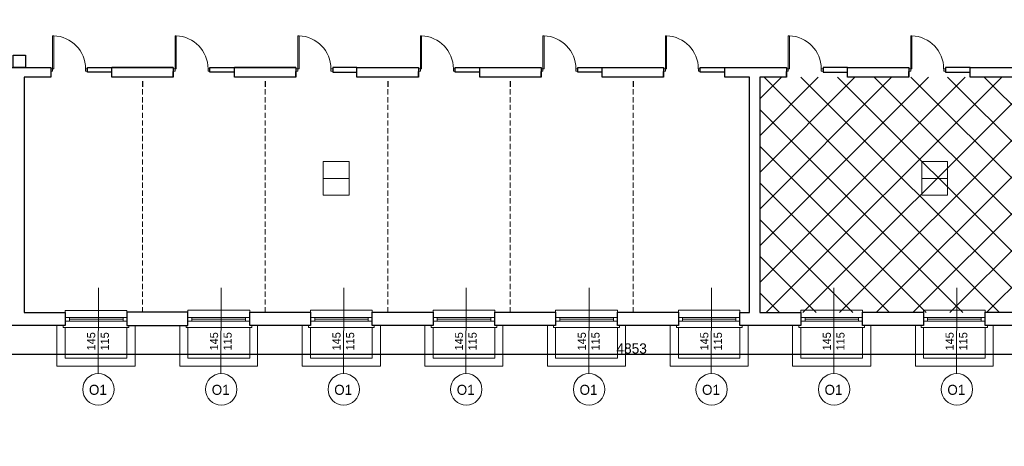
# Model space of a CAD drawing. Header units: centimetres. Extents: x -17621 to 77377, y -18613 to 66.
# Tile 31 of 173: x -11048 to -8638, y -13859 to -12814. Entities that reach past the tile are written whole.
import ezdxf

# ---------------------------------------------------------------- set-up
doc = ezdxf.new("R2010")
doc.units = ezdxf.units.CM
doc.layers.add('0-wymiarowanie rys.CAD', color=5, linetype='Continuous', lineweight=0, true_color=0x0000ff)
for name, color, linetype, lineweight in [('a_drzwi i okna', 2, 'Continuous', 0), ('a_inwentaryzacja', 141, 'Continuous', 0), ('drzwi', 2, 'Continuous', 0), ('pomieszczenia', 191, 'Continuous', 5)]:
    doc.layers.add(name, color=color, linetype=linetype, lineweight=lineweight)
for name, color, linetype in [('PDF_A250 SCHODY', 7, 'Continuous'), ('PDF_A310 STOLARKA ZEWNĘTRZNA', 7, 'Continuous'), ('PDF_WIDOKOWA', 7, 'Continuous')]:
    doc.layers.add(name, color=color, linetype=linetype)
doc.styles.add('PDF Century Gothic', font='GOTHIC.TTF')
doc.dimstyles.new('ISO-25', dxfattribs={"dimtxt": 25, "dimasz": 20, "dimexe": 0.6, "dimexo": 0.375, "dimtad": 1, "dimdec": 0, "dimtxsty": 'PDF Century Gothic', "dimblk": 'ARCHTICK', "dimcen": 2.5, "dimadec": 1, "dimazin": 0, "dimtfac": 1, "dimtdec": 0, "dimtmove": 0, "dimatfit": 3, "dimldrblk": 'ARCHTICK', "dimfxl": 2, "dimfxlon": 1, "dimarcsym": 0})

# ---------------------------------------------------------------- blocks, each defined once
blk = doc.blocks.new('_ArchTick')
at = {"color": 0, "linetype": 'ByBlock', "const_width": 0.15}
blk.add_lwpolyline([(-0.5, -0.5), (0.5, 0.5)], dxfattribs=at)
blk = doc.blocks.new('*D1033')
at = {"layer": '0-wymiarowanie rys.CAD', "color": 0, "linetype": 'Continuous', "lineweight": -2, "transparency": 16777216}
for p, q in [((-11976.6, -13631.2), (-11976.6, -13633.8)), ((-11976.6, -13633.2), (-7123.7, -13633.2)), ((-7123.7, -13631.2), (-7123.7, -13633.8))]:
    blk.add_line(p, q, dxfattribs=at)
at = {"layer": 'Defpoints', "color": 0, "linetype": 'Continuous', "transparency": 16777216}
for p in [(-11976.6, -13562.8), (-7123.7, -13562.8), (-7123.7, -13633.2)]:
    blk.add_point(p, dxfattribs=at)
at = {"layer": '0-wymiarowanie rys.CAD', "color": 0, "linetype": 'Continuous', "lineweight": -2, "transparency": 16777216, "xscale": 20, "yscale": 20, "zscale": 20, "rotation": 180}
blk.add_blockref('_ArchTick', (-11976.6, -13633.2), dxfattribs=at)
at = {"layer": '0-wymiarowanie rys.CAD', "color": 0, "linetype": 'Continuous', "lineweight": -2, "transparency": 16777216, "xscale": 20, "yscale": 20, "zscale": 20}
blk.add_blockref('_ArchTick', (-7123.7, -13633.2), dxfattribs=at)
at = {"layer": '0-wymiarowanie rys.CAD', "color": 0, "linetype": 'Continuous', "lineweight": 0, "transparency": 16777216, "insert": (-9550.1, -13619.4), "char_height": 25, "attachment_point": 5, "style": 'PDF Century Gothic'}
blk.add_mtext('4853', dxfattribs=at)

msp = doc.modelspace()

# ---------------------------------------------------------------- hatches: boundary and pattern name
at = {"layer": 'a_inwentaryzacja', "linetype": 'Continuous', "lineweight": 5, "true_color": 0x636466, "transparency": 33554495}
h = msp.add_hatch(dxfattribs=at)
h.set_pattern_fill('ANSI37', color=251, scale=20)
h.paths.add_polyline_path([(-11942.7, -8735.2), (-9562.8, -8735.2), (-9562.8, -10514.9), (-11942.7, -10514.9)])
h.paths.add_polyline_path([(-14516.6, -10443.7), (-13890.1, -10443.7), (-13890.1, -11008.7), (-14516.6, -11008.7)])
h.paths.add_polyline_path([(-14516.6, -11036.6), (-13890.1, -11036.6), (-13890.1, -11601.6), (-14516.6, -11601.6)])
h.paths.add_polyline_path([(-14516.6, -11621.1), (-13890.1, -11621.1), (-13890.1, -12231), (-14516.6, -12231)])
h.paths.add_polyline_path([(-14516.6, -12251.4), (-14216.9, -12251.4), (-14216.9, -12669.6), (-14516.6, -12669.6)])
h.paths.add_polyline_path([(-14206.7, -12251.4), (-13890.1, -12251.4), (-13890.1, -12833.3), (-14206.7, -12833.3)])
h.paths.add_polyline_path([(-14516.6, -12681.5), (-14216.9, -12681.5), (-14216.9, -12833.3), (-14516.6, -12833.3)])
h.paths.add_polyline_path([(-15607.6, -12251.4), (-15607.6, -12831.3), (-15046.6, -12831.3), (-15046.6, -12431.7), (-14730.8, -12431.7), (-14730.8, -12251.4)])
h.paths.add_polyline_path([(-15034.7, -12443.6), (-14730.8, -12443.6), (-14730.8, -12831.3), (-15034.7, -12831.3)], flags=17)
h.paths.add_polyline_path([(-15607.6, -12851.6), (-14730.8, -12851.6), (-14730.8, -13111.3), (-15607.6, -13111.3)])
h.paths.add_polyline_path([(-15607.6, -11651.1), (-14730.8, -11651.1), (-14730.8, -12231), (-15607.6, -12231)])
h.paths.add_polyline_path([(-15607.6, -11343.7), (-14730.8, -11343.7), (-14730.8, -11631.6), (-15607.6, -11631.6)])
h.paths.add_polyline_path([(-15106.7, -13651.7), (-15287, -13651.7), (-15287, -13451.1), (-15106.7, -13451.1)])
h.paths.add_polyline_path([(-15093.2, -13451.1), (-14892.5, -13451.1), (-14892.5, -13651.7), (-15093.2, -13651.7)])
h.paths.add_polyline_path([(-14880.6, -13451.1), (-14730.8, -13451.1), (-14730.8, -13666.9), (-14880.6, -13666.9)])
h.paths.add_polyline_path([(-14892.5, -13666.1), (-15287, -13666.1), (-15287, -14010.4), (-14892.5, -14010.4)])
h.paths.add_polyline_path([(-14880.6, -13682.1), (-14730.8, -13682.1), (-14730.8, -14010.4), (-14880.6, -14010.4)])
h.paths.add_polyline_path([(-13537.5, -13682.1), (-14724.9, -13682.1), (-14724.9, -14010.4), (-13537.5, -14010.4)])
h.paths.add_polyline_path([(-12653.2, -11036.6), (-13885, -11036.6), (-13885, -11601.6), (-12653.2, -11601.6)])
h.paths.add_polyline_path([(-13885, -10443.7), (-12663.2, -10443.7), (-12663.2, -11008.7), (-13885, -11008.7)])
h.paths.add_polyline_path([(-13885, -11621.1), (-13174.6, -11621.1), (-13174.6, -12231), (-13885, -12231)])
h.paths.add_polyline_path([(-13169.5, -11621.1), (-12663.2, -11621.1), (-12663.2, -12231), (-13169.5, -12231)])
h.paths.add_polyline_path([(-13461.6, -12251.4), (-12648.2, -12251.4), (-12648.2, -12461.2), (-13461.6, -12461.2)])
h.paths.add_polyline_path([(-13878.2, -12251.4), (-13466.7, -12251.4), (-13466.7, -12833.3), (-13878.2, -12833.3)])
h.paths.add_polyline_path([(-13461.6, -12466.4), (-12868.1, -12466.4), (-12868.1, -12833.3), (-13461.6, -12833.3)])
h.paths.add_polyline_path([(-12856.3, -12466.4), (-12648.2, -12466.4), (-12648.2, -12833.3), (-12856.3, -12833.3)])
h.paths.add_polyline_path([(-14258.9, -12853.6), (-13890.1, -12853.6), (-13890.1, -13431.6), (-14258.9, -13431.6)])
h.paths.add_polyline_path([(-13878.2, -12853.6), (-13283, -12853.6), (-13283, -13431.6), (-13878.2, -13431.6)])
h.paths.add_polyline_path([(-13277.9, -12853.6), (-12648.2, -12853.6), (-12648.2, -13431.6), (-13277.9, -13431.6)])
h.paths.add_polyline_path([(-9236.8, -15998), (-8361.4, -15998), (-8361.4, -16573.6), (-9236.8, -16573.6)])
h.paths.add_polyline_path([(-8043, -15998), (-7163.3, -15998), (-7163.3, -16573.6), (-8043, -16573.6)])
h.paths.add_polyline_path([(-8336.8, -15998), (-8054.9, -15998), (-8054.9, -16573.6), (-8336.8, -16573.6)])
h.paths.add_polyline_path([(-8631.4, -15413.6), (-8054.9, -15413.6), (-8054.9, -15698.1), (-8631.4, -15698.1)])
h.paths.add_polyline_path([(-9230.9, -15413.6), (-8655.1, -15413.6), (-8655.1, -15698.1), (-9230.9, -15698.1)])
h.paths.add_polyline_path([(-9831.2, -15413.6), (-9255.4, -15413.6), (-9255.4, -15698.1), (-9831.2, -15698.1)])
h.paths.add_polyline_path([(-10437.4, -15413.6), (-9854.9, -15413.6), (-9854.9, -15698.1), (-10437.4, -15698.1)])
h.paths.add_polyline_path([(-9287.7, -15590.6), (-9287.7, -15520.2), (-9341.7, -15520.2), (-9341.7, -15590.6)], flags=16)
h.paths.add_polyline_path([(-10437.4, -12370.7), (-9854.9, -12370.7), (-9854.9, -12655.2), (-10437.4, -12655.2)])
h.paths.add_polyline_path([(-9831.2, -12370.7), (-9255.4, -12370.7), (-9255.4, -12655.2), (-9831.2, -12655.2)])
h.paths.add_polyline_path([(-9230.9, -12370.7), (-8650.1, -12370.7), (-8650.1, -12655.2), (-9230.9, -12655.2)])
h.paths.add_polyline_path([(-9236.8, -12955.1), (-8361.4, -12955.1), (-8361.4, -13531.5), (-9236.8, -13531.5)])
h.paths.add_polyline_path([(-8336.8, -12955.1), (-8054.9, -12955.1), (-8054.9, -13531.5), (-8336.8, -13531.5)])
h.paths.add_polyline_path([(-8043, -12955.1), (-7161.9, -12955.1), (-7161.9, -13531.7), (-8043, -13531.7)])
h.paths.add_polyline_path([(-3821.8, -15182.8), (-3577.7, -15182.8), (-3577.7, -15313.5), (-3821.8, -15313.5)])

# ---------------------------------------------------------------- linework, layer by layer
at = {"layer": 'a_drzwi i okna'}
for p, q in [((-10855.1, -13470.7), (-10855.6, -13680.9)), ((-10554.5, -13470.7), (-10555, -13680.9)), ((-10254.8, -13470.7), (-10255.3, -13680.9)), ((-9955.1, -13470.7), (-9955.6, -13680.9)), ((-9654.5, -13470.7), (-9655, -13680.9)), ((-9354.8, -13470.7), (-9355.3, -13680.9)), ((-9055.1, -13470.7), (-9055.6, -13680.9)), ((-8754.5, -13470.7), (-8755, -13680.9))]:
    msp.add_line(p, q, dxfattribs=at)
for centre in [(-10854.9, -13719.3), (-10554.3, -13719.3), (-10254.6, -13719.3), (-9954.9, -13719.3), (-9654.3, -13719.3), (-9354.6, -13719.3), (-9054.9, -13719.3), (-8754.3, -13719.3)]:
    msp.add_circle(centre, 38.4, dxfattribs=at)
at = {"layer": 'a_inwentaryzacja', "lineweight": 25}
for p, q in [((-11122.3, -12931.4), (-10971.6, -12931.4)), ((-10971.6, -12931.4), (-10971.6, -12955.1)), ((-9322.3, -12955.1), (-9322.3, -12931.4)), ((-9322.3, -12931.4), (-9171.6, -12931.4)), ((-9171.6, -12931.4), (-9171.6, -12955.1)), ((-10971.6, -12955.1), (-11036.8, -12955.1)), ((-11036.8, -12955.1), (-11036.8, -13531.5)), ((-9261.4, -12955.1), (-9322.3, -12955.1)), ((-9261.4, -13531.5), (-9261.4, -12955.1)), ((-9171.6, -12955.1), (-9236.8, -12955.1)), ((-9236.8, -12955.1), (-9236.8, -13531.5)), ((-11036.8, -13531.5), (-10936.1, -13531.5)), ((-10936.1, -13531.5), (-10936.1, -13562.8)), ((-9285.1, -13531.5), (-9261.4, -13531.5)), ((-9285.1, -13562.8), (-9285.1, -13531.5)), ((-9236.8, -13531.5), (-9136.1, -13531.5)), ((-9136.1, -13531.5), (-9136.1, -13562.8)), ((-10936.1, -13562.8), (-11085.1, -13562.8)), ((-9136.1, -13562.8), (-9285.1, -13562.8))]:
    msp.add_line(p, q, dxfattribs=at)
for points in [[(-11063.9, -12931.4), (-11063.9, -12900.9), (-11033.4, -12900.9), (-11033.4, -12931.4)], [(-10671.9, -12931.4), (-10821.8, -12931.4)], [(-10821.8, -12931.4), (-10671.9, -12931.4), (-10671.9, -12955.1), (-10821.8, -12955.1)], [(-10372.2, -12931.4), (-10522, -12931.4)], [(-10522, -12931.4), (-10372.2, -12931.4), (-10372.2, -12955.1), (-10522, -12955.1)], [(-10222.3, -12931.4), (-10071.6, -12931.4), (-10071.6, -12955.1), (-10222.3, -12955.1)], [(-9921.8, -12931.4), (-9771.9, -12931.4), (-9771.9, -12955.1), (-9921.8, -12955.1)], [(-9622, -12931.4), (-9472.2, -12931.4), (-9472.2, -12955.1), (-9622, -12955.1)], [(-9021.8, -12931.4), (-8871.9, -12931.4), (-8871.9, -12955.1), (-9021.8, -12955.1)], [(-8722, -12931.4), (-8572.2, -12931.4), (-8572.2, -12955.1), (-8722, -12955.1)], [(-10636.3, -13530.7), (-10785.3, -13530.7), (-10785.3, -13562.8), (-10636.3, -13562.8)], [(-10484.8, -13530.7), (-10335.8, -13530.7), (-10335.8, -13562.8), (-10484.8, -13562.8)], [(-10185.1, -13530.7), (-10036.1, -13530.7), (-10036.1, -13562.8), (-10185.1, -13562.8)], [(-9885.3, -13530.7), (-9736.3, -13530.7), (-9736.3, -13562.8), (-9885.3, -13562.8)], [(-9584.8, -13530.7), (-9435.8, -13530.7), (-9435.8, -13562.8), (-9584.8, -13562.8)], [(-8985.3, -13530.7), (-8836.3, -13530.7), (-8836.3, -13562.8), (-8985.3, -13562.8)], [(-8684.8, -13530.7), (-8535.8, -13530.7), (-8535.8, -13562.8), (-8684.8, -13562.8)]]:
    msp.add_lwpolyline(points, close=True, dxfattribs=at)
for points in [[(-10821.8, -12943.2), (-10881.9, -12943.2), (-10881.9, -12931.4), (-10821.8, -12931.4)], [(-10522, -12943.2), (-10582.1, -12943.2), (-10582.1, -12931.4), (-10522, -12931.4)], [(-10222.3, -12931.4), (-10281.6, -12931.4), (-10281.6, -12943.2), (-10222.3, -12943.2)], [(-9921.8, -12943.2), (-9981.9, -12943.2), (-9981.9, -12931.4), (-9921.8, -12931.4)], [(-9622, -12943.2), (-9682.1, -12943.2), (-9682.1, -12931.4), (-9622, -12931.4)], [(-9322.3, -12943.2), (-9382.4, -12943.2), (-9382.4, -12931.4), (-9322.3, -12931.4)], [(-9021.8, -12931.4), (-9081.9, -12931.4), (-9081.9, -12943.2), (-9021.8, -12943.2)], [(-8722, -12931.4), (-8782.1, -12931.4), (-8782.1, -12943.2), (-8722, -12943.2)], [(-10671.9, -12953.2), (-10671.9, -12941.4)], [(-10372.2, -12953.2), (-10372.2, -12941.4)], [(-10071.6, -12953.2), (-10071.6, -12941.4)], [(-9771.9, -12953.2), (-9771.9, -12941.4)], [(-9472.2, -12953.2), (-9472.2, -12941.4)], [(-9171.6, -12953.2), (-9171.6, -12941.4)], [(-8871.9, -12953.2), (-8871.9, -12941.4)], [(-10747.2, -12965.1), (-10747.2, -12978.6)], [(-10446.7, -12965.1), (-10446.7, -12978.6)], [(-10147, -12965.1), (-10147, -12978.6)], [(-9847.2, -12965.1), (-9847.2, -12978.6)], [(-9546.7, -12965.1), (-9546.7, -12978.6)]]:
    msp.add_lwpolyline(points, dxfattribs=at)
at = {"layer": 'drzwi'}
for points in [[(-10967, -12934.5), (-10971.5, -12934.5), (-10971.5, -12940.2), (-10967, -12940.2), (-10967, -12934.5), (-10964.3, -12934.5), (-10964.3, -12853.9), (-10967, -12853.8), (-10967, -12934.5)], [(-10667.3, -12934.5), (-10671.8, -12934.5), (-10671.8, -12940.2), (-10667.3, -12940.2), (-10667.3, -12934.5), (-10664.6, -12934.5), (-10664.6, -12853.9), (-10667.3, -12853.8), (-10667.3, -12934.5)], [(-10366.7, -12934.5), (-10371.2, -12934.5), (-10371.2, -12940.2), (-10366.7, -12940.2), (-10366.7, -12934.5), (-10364, -12934.5), (-10364, -12853.9), (-10366.7, -12853.8), (-10366.7, -12934.5)], [(-10067, -12934.5), (-10071.5, -12934.5), (-10071.5, -12940.2), (-10067, -12940.2), (-10067, -12934.5), (-10064.3, -12934.5), (-10064.3, -12853.9), (-10067, -12853.8), (-10067, -12934.5)], [(-9767.3, -12934.5), (-9771.8, -12934.5), (-9771.8, -12940.2), (-9767.3, -12940.2), (-9767.3, -12934.5), (-9764.6, -12934.5), (-9764.6, -12853.9), (-9767.3, -12853.8), (-9767.3, -12934.5)], [(-9467.6, -12934.5), (-9472, -12934.5), (-9472, -12940.2), (-9467.6, -12940.2), (-9467.6, -12934.5), (-9464.9, -12934.5), (-9464.9, -12853.9), (-9467.6, -12853.8), (-9467.6, -12934.5)], [(-9167, -12934.5), (-9171.5, -12934.5), (-9171.5, -12940.2), (-9167, -12940.2), (-9167, -12934.5), (-9164.3, -12934.5), (-9164.3, -12853.9), (-9167, -12853.8), (-9167, -12934.5)], [(-8867.3, -12934.5), (-8871.8, -12934.5), (-8871.8, -12940.2), (-8867.3, -12940.2), (-8867.3, -12934.5), (-8864.6, -12934.5), (-8864.6, -12853.9), (-8867.3, -12853.8), (-8867.3, -12934.5)]]:
    msp.add_lwpolyline(points, dxfattribs=at)
for points in [[(-10886.3, -12934.5), (-10881.9, -12934.5), (-10881.9, -12940.2), (-10886.3, -12940.2)], [(-10586.6, -12934.5), (-10582.1, -12934.5), (-10582.1, -12940.2), (-10586.6, -12940.2)], [(-10286.1, -12934.5), (-10281.6, -12934.5), (-10281.6, -12940.2), (-10286.1, -12940.2)], [(-9986.3, -12934.5), (-9981.9, -12934.5), (-9981.9, -12940.2), (-9986.3, -12940.2)], [(-9686.6, -12934.5), (-9682.1, -12934.5), (-9682.1, -12940.2), (-9686.6, -12940.2)], [(-9386.9, -12934.5), (-9382.4, -12934.5), (-9382.4, -12940.2), (-9386.9, -12940.2)], [(-9086.3, -12934.5), (-9081.9, -12934.5), (-9081.9, -12940.2), (-9086.3, -12940.2)], [(-8786.6, -12934.5), (-8782.1, -12934.5), (-8782.1, -12940.2), (-8786.6, -12940.2)]]:
    msp.add_lwpolyline(points, close=True, dxfattribs=at)
for centre in [(-10966.9, -12934.3), (-10667.2, -12934.3), (-10366.6, -12934.3), (-10066.9, -12934.3), (-9767.2, -12934.3), (-9467.5, -12934.3), (-9166.9, -12934.3), (-8867.2, -12934.3)]:
    msp.add_arc(centre, 80.5, 359.8945, 88.1637, dxfattribs=at)
at = {"layer": 'PDF_A250 SCHODY', "lineweight": 5}
for points in [[(-10747.2, -12984.6), (-10747.2, -12997.3)], [(-10446.7, -12984.6), (-10446.7, -12997.3)], [(-10147, -12984.6), (-10147, -12997.3)], [(-9847.2, -12984.6), (-9847.2, -12997.3)], [(-9546.7, -12984.6), (-9546.7, -12997.3)], [(-10747.2, -13004), (-10747.2, -13016.7)], [(-10446.7, -13004), (-10446.7, -13016.7)], [(-10147, -13004), (-10147, -13016.7)], [(-9847.2, -13004), (-9847.2, -13016.7)], [(-9546.7, -13004), (-9546.7, -13016.7)], [(-10747.2, -13022.7), (-10747.2, -13035.4)], [(-10446.7, -13022.7), (-10446.7, -13035.4)], [(-10147, -13022.7), (-10147, -13035.4)], [(-9847.2, -13022.7), (-9847.2, -13035.4)], [(-9546.7, -13022.7), (-9546.7, -13035.4)], [(-10747.2, -13042.1), (-10747.2, -13054.8)], [(-10446.7, -13042.1), (-10446.7, -13054.8)], [(-10147, -13042.1), (-10147, -13054.8)], [(-9847.2, -13042.1), (-9847.2, -13054.8)], [(-9546.7, -13042.1), (-9546.7, -13054.8)], [(-10747.2, -13060.8), (-10747.2, -13073.5)], [(-10747.2, -13080.2), (-10747.2, -13092.9)], [(-10446.7, -13060.8), (-10446.7, -13073.5)], [(-10446.7, -13080.2), (-10446.7, -13092.9)], [(-10147, -13060.8), (-10147, -13073.5)], [(-10147, -13080.2), (-10147, -13092.9)], [(-9847.2, -13060.8), (-9847.2, -13073.5)], [(-9847.2, -13080.2), (-9847.2, -13092.9)], [(-9546.7, -13060.8), (-9546.7, -13073.5)], [(-9546.7, -13080.2), (-9546.7, -13092.9)], [(-10747.2, -13098.9), (-10747.2, -13111.6)], [(-10446.7, -13098.9), (-10446.7, -13111.6)], [(-10147, -13098.9), (-10147, -13111.6)], [(-9847.2, -13098.9), (-9847.2, -13111.6)], [(-9546.7, -13098.9), (-9546.7, -13111.6)], [(-10747.2, -13118.3), (-10747.2, -13131)], [(-10446.7, -13118.3), (-10446.7, -13131)], [(-10147, -13118.3), (-10147, -13131)], [(-9847.2, -13118.3), (-9847.2, -13131)], [(-9546.7, -13118.3), (-9546.7, -13131)], [(-10747.2, -13137), (-10747.2, -13149.7)], [(-10446.7, -13137), (-10446.7, -13149.7)], [(-10147, -13137), (-10147, -13149.7)], [(-9847.2, -13137), (-9847.2, -13149.7)], [(-9546.7, -13137), (-9546.7, -13149.7)], [(-10747.2, -13156.4), (-10747.2, -13169.1)], [(-10747.2, -13175.1), (-10747.2, -13187.8)], [(-10446.7, -13156.4), (-10446.7, -13169.1)], [(-10446.7, -13175.1), (-10446.7, -13187.8)], [(-10147, -13156.4), (-10147, -13169.1)], [(-10147, -13175.1), (-10147, -13187.8)], [(-9847.2, -13156.4), (-9847.2, -13169.1)], [(-9847.2, -13175.1), (-9847.2, -13187.8)], [(-9546.7, -13156.4), (-9546.7, -13169.1)], [(-9546.7, -13175.1), (-9546.7, -13187.8)], [(-10747.2, -13194.5), (-10747.2, -13207.2)], [(-10446.7, -13194.5), (-10446.7, -13207.2)], [(-10147, -13194.5), (-10147, -13207.2)], [(-9847.2, -13194.5), (-9847.2, -13207.2)], [(-9546.7, -13194.5), (-9546.7, -13207.2)], [(-10747.2, -13213.2), (-10747.2, -13225.9)], [(-10446.7, -13213.2), (-10446.7, -13225.9)], [(-10147, -13213.2), (-10147, -13225.9)], [(-9847.2, -13213.2), (-9847.2, -13225.9)], [(-9546.7, -13213.2), (-9546.7, -13225.9)], [(-10747.2, -13232.6), (-10747.2, -13245.3)], [(-10446.7, -13232.6), (-10446.7, -13245.3)], [(-10147, -13232.6), (-10147, -13245.3)], [(-9847.2, -13232.6), (-9847.2, -13245.3)], [(-9546.7, -13232.6), (-9546.7, -13245.3)], [(-10747.2, -13251.3), (-10747.2, -13264)], [(-10747.2, -13270.7), (-10747.2, -13283.4)], [(-10446.7, -13251.3), (-10446.7, -13264)], [(-10446.7, -13270.7), (-10446.7, -13283.4)], [(-10147, -13251.3), (-10147, -13264)], [(-10147, -13270.7), (-10147, -13283.4)], [(-9847.2, -13251.3), (-9847.2, -13264)], [(-9847.2, -13270.7), (-9847.2, -13283.4)], [(-9546.7, -13251.3), (-9546.7, -13264)], [(-9546.7, -13270.7), (-9546.7, -13283.4)], [(-10747.2, -13289.4), (-10747.2, -13302.1)], [(-10446.7, -13289.4), (-10446.7, -13302.1)], [(-10147, -13289.4), (-10147, -13302.1)], [(-9847.2, -13289.4), (-9847.2, -13302.1)], [(-9546.7, -13289.4), (-9546.7, -13302.1)], [(-10747.2, -13308.8), (-10747.2, -13321.5)], [(-10446.7, -13308.8), (-10446.7, -13321.5)], [(-10147, -13308.8), (-10147, -13321.5)], [(-9847.2, -13308.8), (-9847.2, -13321.5)], [(-9546.7, -13308.8), (-9546.7, -13321.5)], [(-10747.2, -13327.5), (-10747.2, -13340.2)], [(-10747.2, -13346.9), (-10747.2, -13359.6)], [(-10446.7, -13327.5), (-10446.7, -13340.2)], [(-10446.7, -13346.9), (-10446.7, -13359.6)], [(-10147, -13327.5), (-10147, -13340.2)], [(-10147, -13346.9), (-10147, -13359.6)], [(-9847.2, -13327.5), (-9847.2, -13340.2)], [(-9847.2, -13346.9), (-9847.2, -13359.6)], [(-9546.7, -13327.5), (-9546.7, -13340.2)], [(-9546.7, -13346.9), (-9546.7, -13359.6)], [(-10747.2, -13365.6), (-10747.2, -13378.3)], [(-10446.7, -13365.6), (-10446.7, -13378.3)], [(-10147, -13365.6), (-10147, -13378.3)], [(-9847.2, -13365.6), (-9847.2, -13378.3)], [(-9546.7, -13365.6), (-9546.7, -13378.3)], [(-10747.2, -13385), (-10747.2, -13397.7)], [(-10446.7, -13385), (-10446.7, -13397.7)], [(-10147, -13385), (-10147, -13397.7)], [(-9847.2, -13385), (-9847.2, -13397.7)], [(-9546.7, -13385), (-9546.7, -13397.7)], [(-10747.2, -13403.7), (-10747.2, -13416.4)], [(-10446.7, -13403.7), (-10446.7, -13416.4)], [(-10147, -13403.7), (-10147, -13416.4)], [(-9847.2, -13403.7), (-9847.2, -13416.4)], [(-9546.7, -13403.7), (-9546.7, -13416.4)], [(-10747.2, -13423.1), (-10747.2, -13435.8)], [(-10747.2, -13441.8), (-10747.2, -13454.5)], [(-10446.7, -13423.1), (-10446.7, -13435.8)], [(-10446.7, -13441.8), (-10446.7, -13454.5)], [(-10147, -13423.1), (-10147, -13435.8)], [(-10147, -13441.8), (-10147, -13454.5)], [(-9847.2, -13423.1), (-9847.2, -13435.8)], [(-9847.2, -13441.8), (-9847.2, -13454.5)], [(-9546.7, -13423.1), (-9546.7, -13435.8)], [(-9546.7, -13441.8), (-9546.7, -13454.5)], [(-10747.2, -13461.2), (-10747.2, -13473.9)], [(-10446.7, -13461.2), (-10446.7, -13473.9)], [(-10147, -13461.2), (-10147, -13473.9)], [(-9847.2, -13461.2), (-9847.2, -13473.9)], [(-9546.7, -13461.2), (-9546.7, -13473.9)], [(-10747.2, -13479.9), (-10747.2, -13492.6)], [(-10446.7, -13479.9), (-10446.7, -13492.6)], [(-10147, -13479.9), (-10147, -13492.6)], [(-9847.2, -13479.9), (-9847.2, -13492.6)], [(-9546.7, -13479.9), (-9546.7, -13492.6)], [(-10747.2, -13499.3), (-10747.2, -13512)], [(-10446.7, -13499.3), (-10446.7, -13512)], [(-10147, -13499.3), (-10147, -13512)], [(-9847.2, -13499.3), (-9847.2, -13512)], [(-9546.7, -13499.3), (-9546.7, -13512)], [(-10747.2, -13518), (-10747.2, -13531.5)], [(-10446.7, -13518), (-10446.7, -13531.5)], [(-10147, -13518), (-10147, -13531.5)], [(-9847.2, -13518), (-9847.2, -13531.5)], [(-9546.7, -13518), (-9546.7, -13531.5)]]:
    msp.add_lwpolyline(points, dxfattribs=at)
at = {"layer": 'PDF_A310 STOLARKA ZEWNĘTRZNA', "lineweight": 5}
for points in [[(-10936.1, -13526.4), (-10936.1, -13562.8), (-10941.1, -13562.8), (-10941.1, -13567.9), (-10785.3, -13567.9), (-10780.3, -13567.9), (-10780.3, -13562.8), (-10785.3, -13562.8), (-10785.3, -13526.4)], [(-10636.3, -13525.6), (-10636.3, -13562.8), (-10640.6, -13562.8), (-10640.6, -13567.9), (-10484.8, -13567.9), (-10479.7, -13567.9), (-10479.7, -13562.8), (-10484.8, -13562.8), (-10484.8, -13525.6)], [(-10335.8, -13525.6), (-10335.8, -13562.8), (-10340.8, -13562.8), (-10340.8, -13567.9), (-10185.1, -13567.9), (-10180, -13567.9), (-10180, -13562.8), (-10185.1, -13562.8), (-10185.1, -13525.6)], [(-10036.1, -13525.6), (-10036.1, -13562.8), (-10041.1, -13562.8), (-10041.1, -13567.9), (-9885.3, -13567.9), (-9880.3, -13567.9), (-9880.3, -13562.8), (-9885.3, -13562.8), (-9885.3, -13525.6)], [(-9736.3, -13525.6), (-9736.3, -13562.8), (-9741.4, -13562.8), (-9741.4, -13567.9), (-9584.8, -13567.9), (-9579.7, -13567.9), (-9579.7, -13562.8), (-9584.8, -13562.8), (-9584.8, -13525.6)], [(-9435.8, -13525.6), (-9435.8, -13562.8), (-9440.8, -13562.8), (-9440.8, -13567.9), (-9285.1, -13567.9), (-9280, -13567.9), (-9280, -13562.8), (-9285.1, -13562.8), (-9285.1, -13525.6)], [(-9136.1, -13525.6), (-9136.1, -13562.8), (-9141.1, -13562.8), (-9141.1, -13567.9), (-8985.3, -13567.9), (-8980.3, -13567.9), (-8980.3, -13562.8), (-8985.3, -13562.8), (-8985.3, -13525.6)], [(-8836.3, -13525.6), (-8836.3, -13562.8), (-8841.4, -13562.8), (-8841.4, -13567.9), (-8684.8, -13567.9), (-8679.7, -13567.9), (-8679.7, -13562.8), (-8684.8, -13562.8), (-8684.8, -13525.6)], [(-10936.1, -13543.4), (-10925.9, -13543.4), (-10794.7, -13543.4), (-10785.3, -13543.4), (-10785.3, -13552.7), (-10794.7, -13552.7), (-10925.9, -13552.7), (-10936.1, -13552.7)], [(-10636.3, -13543.4), (-10626.2, -13543.4), (-10494.9, -13543.4), (-10484.8, -13543.4), (-10484.8, -13552.7), (-10494.9, -13552.7), (-10626.2, -13552.7), (-10636.3, -13552.7)], [(-10335.8, -13543.4), (-10325.6, -13543.4), (-10195.2, -13543.4), (-10185.1, -13543.4), (-10185.1, -13552.7), (-10195.2, -13552.7), (-10325.6, -13552.7), (-10335.8, -13552.7)], [(-10036.1, -13543.4), (-10025.9, -13543.4), (-9894.7, -13543.4), (-9885.3, -13543.4), (-9885.3, -13552.7), (-9894.7, -13552.7), (-10025.9, -13552.7), (-10036.1, -13552.7)], [(-9736.3, -13543.4), (-9726.2, -13543.4), (-9594.9, -13543.4), (-9584.8, -13543.4), (-9584.8, -13552.7), (-9594.9, -13552.7), (-9726.2, -13552.7), (-9736.3, -13552.7)], [(-9435.8, -13543.4), (-9425.6, -13543.4), (-9295.2, -13543.4), (-9285.1, -13543.4), (-9285.1, -13552.7), (-9295.2, -13552.7), (-9425.6, -13552.7), (-9435.8, -13552.7)], [(-9136.1, -13543.4), (-9125.9, -13543.4), (-8994.7, -13543.4), (-8985.3, -13543.4), (-8985.3, -13552.7), (-8994.7, -13552.7), (-9125.9, -13552.7), (-9136.1, -13552.7)], [(-8836.3, -13543.4), (-8826.2, -13543.4), (-8694.9, -13543.4), (-8684.8, -13543.4), (-8684.8, -13552.7), (-8694.9, -13552.7), (-8826.2, -13552.7), (-8836.3, -13552.7)]]:
    msp.add_lwpolyline(points, close=True, dxfattribs=at)
for points in [[(-10925.9, -13552.7), (-10925.9, -13543.4)], [(-10925.9, -13547.6), (-10794.7, -13547.6)], [(-10794.7, -13552.7), (-10794.7, -13543.4)], [(-10626.2, -13552.7), (-10626.2, -13543.4)], [(-10626.2, -13547.6), (-10494.9, -13547.6)], [(-10494.9, -13552.7), (-10494.9, -13543.4)], [(-10325.6, -13552.7), (-10325.6, -13543.4)], [(-10325.6, -13547.6), (-10195.2, -13547.6)], [(-10195.2, -13552.7), (-10195.2, -13543.4)], [(-10025.9, -13552.7), (-10025.9, -13543.4)], [(-10025.9, -13547.6), (-9894.7, -13547.6)], [(-9894.7, -13552.7), (-9894.7, -13543.4)], [(-9726.2, -13552.7), (-9726.2, -13543.4)], [(-9726.2, -13547.6), (-9594.9, -13547.6)], [(-9594.9, -13552.7), (-9594.9, -13543.4)], [(-9425.6, -13552.7), (-9425.6, -13543.4)], [(-9425.6, -13547.6), (-9295.2, -13547.6)], [(-9295.2, -13552.7), (-9295.2, -13543.4)], [(-9125.9, -13552.7), (-9125.9, -13543.4)], [(-9125.9, -13547.6), (-8994.7, -13547.6)], [(-8994.7, -13552.7), (-8994.7, -13543.4)], [(-8826.2, -13552.7), (-8826.2, -13543.4)], [(-8826.2, -13547.6), (-8694.9, -13547.6)], [(-8694.9, -13552.7), (-8694.9, -13543.4)]]:
    msp.add_lwpolyline(points, dxfattribs=at)
at = {"layer": 'PDF_WIDOKOWA', "lineweight": 5}
for points in [[(-10765, -13562.8), (-10765, -13662.7), (-10956.4, -13662.7), (-10956.4, -13562.8)], [(-10936.1, -13562.8), (-10936.1, -13562.8)], [(-10465.3, -13562.8), (-10465.3, -13662.7), (-10655.8, -13662.7), (-10655.8, -13562.8)], [(-10484.8, -13562.8), (-10484.8, -13562.8)], [(-10164.7, -13562.8), (-10164.7, -13662.7), (-10356.1, -13662.7), (-10356.1, -13562.8)], [(-10185.1, -13562.8), (-10185.1, -13562.8)], [(-9865, -13562.8), (-9865, -13662.7), (-10056.4, -13662.7), (-10056.4, -13562.8)], [(-9885.3, -13562.8), (-9885.3, -13562.8)], [(-9565.3, -13562.8), (-9565.3, -13662.7), (-9755.8, -13662.7), (-9755.8, -13562.8)], [(-9584.8, -13562.8), (-9584.8, -13562.8)], [(-9264.7, -13562.8), (-9264.7, -13662.7), (-9456.1, -13662.7), (-9456.1, -13562.8)], [(-8965, -13562.8), (-8965, -13662.7), (-9156.4, -13662.7), (-9156.4, -13562.8)], [(-8665.3, -13562.8), (-8665.3, -13662.7), (-8855.8, -13662.7), (-8855.8, -13562.8)], [(-10785.3, -13567.9), (-10785.3, -13643.3), (-10936.1, -13643.3), (-10936.1, -13567.9)], [(-10484.8, -13567.9), (-10484.8, -13643.3), (-10636.3, -13643.3), (-10636.3, -13567.9)], [(-10185.1, -13567.9), (-10185.1, -13643.3), (-10335.8, -13643.3), (-10335.8, -13567.9)], [(-9885.3, -13567.9), (-9885.3, -13643.3), (-10036.1, -13643.3), (-10036.1, -13567.9)], [(-9584.8, -13567.9), (-9584.8, -13643.3), (-9736.3, -13643.3), (-9736.3, -13567.9)], [(-9285.1, -13567.9), (-9285.1, -13643.3), (-9435.8, -13643.3), (-9435.8, -13567.9)], [(-8985.3, -13567.9), (-8985.3, -13643.3), (-9136.1, -13643.3), (-9136.1, -13567.9)], [(-8684.8, -13567.9), (-8684.8, -13643.3), (-8836.3, -13643.3), (-8836.3, -13567.9)]]:
    msp.add_lwpolyline(points, dxfattribs=at)
at = {"layer": 'pomieszczenia'}
for p, q in [((-10304.6, -13203), (-10241.5, -13203)), ((-8840.4, -13203), (-8777.3, -13203))]:
    msp.add_line(p, q, dxfattribs=at)
for points in [[(-10304.6, -13161.8), (-10241.5, -13161.8), (-10241.5, -13244.2), (-10304.6, -13244.2)], [(-8840.4, -13161.8), (-8777.3, -13161.8), (-8777.3, -13244.2), (-8840.4, -13244.2)]]:
    msp.add_lwpolyline(points, close=True, dxfattribs=at)

# ---------------------------------------------------------------- texts
at = {"layer": 'a_drzwi i okna', "char_height": 20, "attachment_point": 1, "rotation": 90, "style": 'PDF Century Gothic'}
for insert in [(-10882.7, -13624.1), (-10582.1, -13624.1), (-10282.4, -13624.1), (-9982.7, -13624.1), (-9682.1, -13624.1), (-9382.4, -13624.1), (-9082.7, -13624.1), (-8782.1, -13624.1)]:
    msp.add_mtext_dynamic_manual_height_columns('145\\P115', width=179.816, gutter_width=12.5, heights=[162.8], dxfattribs=dict(at, insert=insert))
at = {"layer": 'a_drzwi i okna', "char_height": 24.55, "attachment_point": 7, "style": 'PDF Century Gothic'}
for insert in [(-10878.1, -13733.1), (-10577.6, -13733.1), (-10277.9, -13733.1), (-9978.1, -13733.1), (-9677.6, -13733.1), (-9377.9, -13733.1), (-9078.1, -13733.1), (-8777.6, -13733.1)]:
    msp.add_mtext_dynamic_manual_height_columns('O1', width=220.698, gutter_width=15.3, heights=[199.8], dxfattribs=dict(at, insert=insert))

# ---------------------------------------------------------------- dimensions: what is measured, and where the dimension line sits
at = {"layer": '0-wymiarowanie rys.CAD', "linetype": 'Continuous', "lineweight": 0}
dim = msp.add_linear_dim(base=(-7123.7, -13633.2), p1=(-11976.6, -13562.8), p2=(-7123.7, -13562.8), dimstyle='ISO-25', dxfattribs=at)
dim.commit()
dim.dimension.update_dxf_attribs({"geometry": '*D1033', "text_midpoint": (-9550.1, -13619.4)})

doc.saveas('drawing.dxf')
